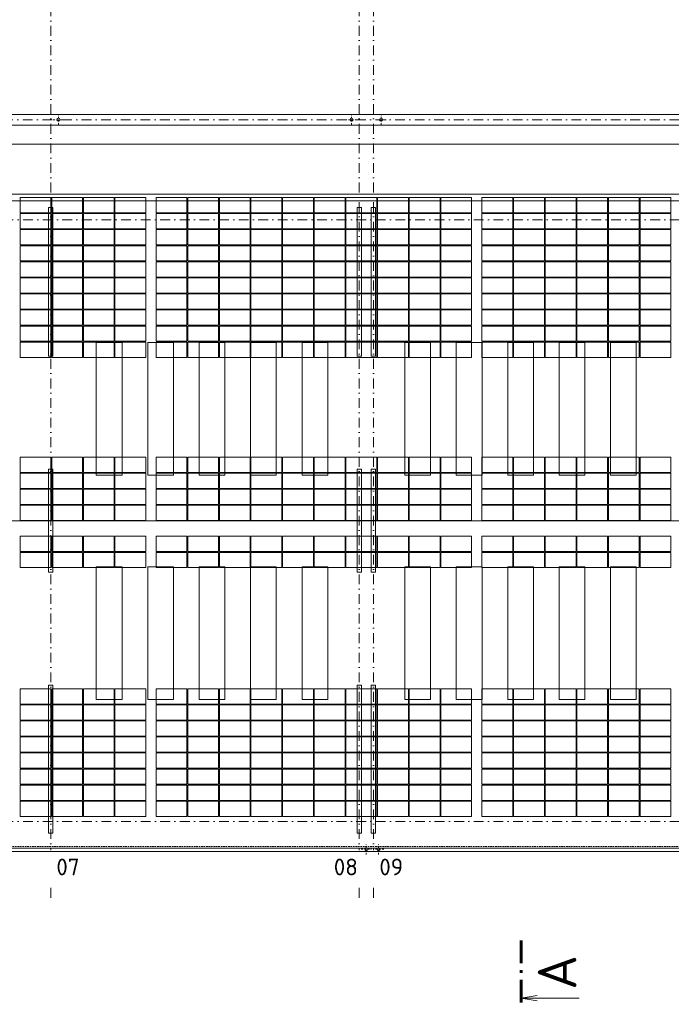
# Model space of a CAD drawing. Header units: millimetres. Extents: x -385852 to 693036, y -525006 to 444206.
# Tile 152 of 156: x 364795 to 390135, y 142887 to 181192. Entities that reach past the tile are written whole.
import ezdxf
from ezdxf.enums import TextEntityAlignment as Align

# ---------------------------------------------------------------- set-up
doc = ezdxf.new("R2010")
doc.units = ezdxf.units.MM
for name, pattern in [('CENTERX2', [101.6, 63.5, -12.7, 12.7, -12.7]), ('DASHDOT', [25.4, 12.7, -6.35, 0, -6.35]), ('DASHED', [19.05, 12.7, -6.35]), ('HIDDEN', [9.525, 6.35, -3.175])]:
    doc.linetypes.add(name, pattern=pattern)
for name, color, linetype, lineweight in [('A99_FVE', 30, 'Continuous', 5), ('A99_N_kce-pod', 7, 'DASHED', 20), ('A99_N_txt-popis-200', 240, 'Continuous', 5), ('A99_S_kce-demolice', 30, 'Continuous', 20), ('A99_S_kce-pohl', 61, 'Continuous', 5), ('A99_S_osy', 1, 'CENTERX2', 5)]:
    doc.layers.add(name, color=color, linetype=linetype, lineweight=lineweight)
doc.styles.add('A99_popis', font='isocpeur.ttf')
doc.styles.add('ad_popis 100', font='isocpeur.ttf', dxfattribs={"height": 200})

# ---------------------------------------------------------------- blocks, each defined once
blk = doc.blocks.new('*U125')
at = {"color": 0, "linetype": 'ByBlock'}
blk.add_line((-11.27, 0), (-11.27, -11.25), dxfattribs=at)
at = {"color": 0, "linetype": 'ByBlock', "const_width": 0.63}
for points in [[(-12.15, 0), (-7.65, 0)], [(-6.39, 0), (-5.76, 0)], [(-4.5, 0), (0, 0)]]:
    blk.add_lwpolyline(points, dxfattribs=at)
at = {"color": 0, "linetype": 'ByBlock'}
blk.add_lwpolyline([(-11.82, -3.1), (-11.27, 0), (-10.72, -3.1)], dxfattribs=at)
at = {"color": 0, "linetype": 'ByBlock', "style": 'A99_popis'}
blk.add_attdef('OZNŘ_1K', (-9.63, -10.73), '', height=5, dxfattribs=at)
at = {"color": 0, "linetype": 'ByBlock', "style": 'A99_popis', "flags": 12}
blk.add_attdef('OZNŘ_2K', text='', height=5, dxfattribs=at).set_placement((444.84, -10.73), align=Align.RIGHT)

msp = doc.modelspace()

# ---------------------------------------------------------------- linework, layer by layer
at = {"layer": 'A99_FVE', "lineweight": 5, "ltscale": 2}
for points in [[(366010, 174275), (366010, 173680), (364810, 173680), (364810, 174275)], [(367240, 174275), (367240, 173680), (366040, 173680), (366040, 174275)], [(368470, 174275), (368470, 173680), (367270, 173680), (367270, 174275)], [(369700, 174275), (369700, 173680), (368500, 173680), (368500, 174275)], [(370100, 174275), (370100, 173680), (371300, 173680), (371300, 174275)], [(371330, 174275), (371330, 173680), (372530, 173680), (372530, 174275)], [(372560, 174275), (372560, 173680), (373760, 173680), (373760, 174275)], [(373790, 174275), (373790, 173680), (374990, 173680), (374990, 174275)], [(375020, 174275), (375020, 173680), (376220, 173680), (376220, 174275)], [(377450, 174275), (377450, 173680), (376250, 173680), (376250, 174275)], [(378680, 174275), (378680, 173680), (377480, 173680), (377480, 174275)], [(379910, 174275), (379910, 173680), (378710, 173680), (378710, 174275)], [(381140, 174275), (381140, 173680), (379940, 173680), (379940, 174275)], [(382370, 174275), (382370, 173680), (381170, 173680), (381170, 174275)], [(382770, 174275), (382770, 173680), (383970, 173680), (383970, 174275)], [(384000, 174275), (384000, 173680), (385200, 173680), (385200, 174275)], [(385230, 174275), (385230, 173680), (386430, 173680), (386430, 174275)], [(386460, 174275), (386460, 173680), (387660, 173680), (387660, 174275)], [(387690, 174275), (387690, 173680), (388890, 173680), (388890, 174275)], [(390120, 174275), (390120, 173680), (388920, 173680), (388920, 174275)], [(366010, 173055), (366010, 173650), (364810, 173650), (364810, 173055)], [(367240, 173055), (367240, 173650), (366040, 173650), (366040, 173055)], [(368470, 173055), (368470, 173650), (367270, 173650), (367270, 173055)], [(369700, 173055), (369700, 173650), (368500, 173650), (368500, 173055)], [(370100, 173055), (370100, 173650), (371300, 173650), (371300, 173055)], [(371330, 173055), (371330, 173650), (372530, 173650), (372530, 173055)], [(372560, 173055), (372560, 173650), (373760, 173650), (373760, 173055)], [(373790, 173055), (373790, 173650), (374990, 173650), (374990, 173055)], [(375020, 173055), (375020, 173650), (376220, 173650), (376220, 173055)], [(377450, 173055), (377450, 173650), (376250, 173650), (376250, 173055)], [(378680, 173055), (378680, 173650), (377480, 173650), (377480, 173055)], [(379910, 173055), (379910, 173650), (378710, 173650), (378710, 173055)], [(381140, 173055), (381140, 173650), (379940, 173650), (379940, 173055)], [(382370, 173055), (382370, 173650), (381170, 173650), (381170, 173055)], [(382770, 173055), (382770, 173650), (383970, 173650), (383970, 173055)], [(384000, 173055), (384000, 173650), (385200, 173650), (385200, 173055)], [(385230, 173055), (385230, 173650), (386430, 173650), (386430, 173055)], [(386460, 173055), (386460, 173650), (387660, 173650), (387660, 173055)], [(387690, 173055), (387690, 173650), (388890, 173650), (388890, 173055)], [(390120, 173055), (390120, 173650), (388920, 173650), (388920, 173055)], [(366010, 173025), (366010, 172430), (364810, 172430), (364810, 173025)], [(367240, 173025), (367240, 172430), (366040, 172430), (366040, 173025)], [(368470, 173025), (368470, 172430), (367270, 172430), (367270, 173025)], [(369700, 173025), (369700, 172430), (368500, 172430), (368500, 173025)], [(370100, 173025), (370100, 172430), (371300, 172430), (371300, 173025)], [(371330, 173025), (371330, 172430), (372530, 172430), (372530, 173025)], [(372560, 173025), (372560, 172430), (373760, 172430), (373760, 173025)], [(373790, 173025), (373790, 172430), (374990, 172430), (374990, 173025)], [(375020, 173025), (375020, 172430), (376220, 172430), (376220, 173025)], [(377450, 173025), (377450, 172430), (376250, 172430), (376250, 173025)], [(378680, 173025), (378680, 172430), (377480, 172430), (377480, 173025)], [(379910, 173025), (379910, 172430), (378710, 172430), (378710, 173025)], [(381140, 173025), (381140, 172430), (379940, 172430), (379940, 173025)], [(382370, 173025), (382370, 172430), (381170, 172430), (381170, 173025)], [(382770, 173025), (382770, 172430), (383970, 172430), (383970, 173025)], [(384000, 173025), (384000, 172430), (385200, 172430), (385200, 173025)], [(385230, 173025), (385230, 172430), (386430, 172430), (386430, 173025)], [(386460, 173025), (386460, 172430), (387660, 172430), (387660, 173025)], [(387690, 173025), (387690, 172430), (388890, 172430), (388890, 173025)], [(390120, 173025), (390120, 172430), (388920, 172430), (388920, 173025)], [(366010, 171805), (366010, 172400), (364810, 172400), (364810, 171805)], [(367240, 171805), (367240, 172400), (366040, 172400), (366040, 171805)], [(368470, 171805), (368470, 172400), (367270, 172400), (367270, 171805)], [(369700, 171805), (369700, 172400), (368500, 172400), (368500, 171805)], [(370100, 171805), (370100, 172400), (371300, 172400), (371300, 171805)], [(371330, 171805), (371330, 172400), (372530, 172400), (372530, 171805)], [(372560, 171805), (372560, 172400), (373760, 172400), (373760, 171805)], [(373790, 171805), (373790, 172400), (374990, 172400), (374990, 171805)], [(375020, 171805), (375020, 172400), (376220, 172400), (376220, 171805)], [(377450, 171805), (377450, 172400), (376250, 172400), (376250, 171805)], [(378680, 171805), (378680, 172400), (377480, 172400), (377480, 171805)], [(379910, 171805), (379910, 172400), (378710, 172400), (378710, 171805)], [(381140, 171805), (381140, 172400), (379940, 172400), (379940, 171805)], [(382370, 171805), (382370, 172400), (381170, 172400), (381170, 171805)], [(382770, 171805), (382770, 172400), (383970, 172400), (383970, 171805)], [(384000, 171805), (384000, 172400), (385200, 172400), (385200, 171805)], [(385230, 171805), (385230, 172400), (386430, 172400), (386430, 171805)], [(386460, 171805), (386460, 172400), (387660, 172400), (387660, 171805)], [(387690, 171805), (387690, 172400), (388890, 172400), (388890, 171805)], [(390120, 171805), (390120, 172400), (388920, 172400), (388920, 171805)], [(366010, 171180), (366010, 171775), (364810, 171775), (364810, 171180)], [(367240, 171180), (367240, 171775), (366040, 171775), (366040, 171180)], [(368470, 171180), (368470, 171775), (367270, 171775), (367270, 171180)], [(369700, 171180), (369700, 171775), (368500, 171775), (368500, 171180)], [(370100, 171180), (370100, 171775), (371300, 171775), (371300, 171180)], [(371330, 171180), (371330, 171775), (372530, 171775), (372530, 171180)], [(372560, 171180), (372560, 171775), (373760, 171775), (373760, 171180)], [(373790, 171180), (373790, 171775), (374990, 171775), (374990, 171180)], [(375020, 171180), (375020, 171775), (376220, 171775), (376220, 171180)], [(377450, 171180), (377450, 171775), (376250, 171775), (376250, 171180)], [(378680, 171180), (378680, 171775), (377480, 171775), (377480, 171180)], [(379910, 171180), (379910, 171775), (378710, 171775), (378710, 171180)], [(381140, 171180), (381140, 171775), (379940, 171775), (379940, 171180)], [(382370, 171180), (382370, 171775), (381170, 171775), (381170, 171180)], [(382770, 171180), (382770, 171775), (383970, 171775), (383970, 171180)], [(384000, 171180), (384000, 171775), (385200, 171775), (385200, 171180)], [(385230, 171180), (385230, 171775), (386430, 171775), (386430, 171180)], [(386460, 171180), (386460, 171775), (387660, 171775), (387660, 171180)], [(387690, 171180), (387690, 171775), (388890, 171775), (388890, 171180)], [(390120, 171180), (390120, 171775), (388920, 171775), (388920, 171180)], [(366010, 170555), (366010, 171150), (364810, 171150), (364810, 170555)], [(367240, 170555), (367240, 171150), (366040, 171150), (366040, 170555)], [(368470, 170555), (368470, 171150), (367270, 171150), (367270, 170555)], [(369700, 170555), (369700, 171150), (368500, 171150), (368500, 170555)], [(370100, 170555), (370100, 171150), (371300, 171150), (371300, 170555)], [(371330, 170555), (371330, 171150), (372530, 171150), (372530, 170555)], [(372560, 170555), (372560, 171150), (373760, 171150), (373760, 170555)], [(373790, 170555), (373790, 171150), (374990, 171150), (374990, 170555)], [(375020, 170555), (375020, 171150), (376220, 171150), (376220, 170555)], [(377450, 170555), (377450, 171150), (376250, 171150), (376250, 170555)], [(378680, 170555), (378680, 171150), (377480, 171150), (377480, 170555)], [(379910, 170555), (379910, 171150), (378710, 171150), (378710, 170555)], [(381140, 170555), (381140, 171150), (379940, 171150), (379940, 170555)], [(382370, 170555), (382370, 171150), (381170, 171150), (381170, 170555)], [(382770, 170555), (382770, 171150), (383970, 171150), (383970, 170555)], [(384000, 170555), (384000, 171150), (385200, 171150), (385200, 170555)], [(385230, 170555), (385230, 171150), (386430, 171150), (386430, 170555)], [(386460, 170555), (386460, 171150), (387660, 171150), (387660, 170555)], [(387690, 170555), (387690, 171150), (388890, 171150), (388890, 170555)], [(390120, 170555), (390120, 171150), (388920, 171150), (388920, 170555)], [(366010, 169930), (366010, 170525), (364810, 170525), (364810, 169930)], [(367240, 169930), (367240, 170525), (366040, 170525), (366040, 169930)], [(368470, 169930), (368470, 170525), (367270, 170525), (367270, 169930)], [(369700, 169930), (369700, 170525), (368500, 170525), (368500, 169930)], [(370100, 169930), (370100, 170525), (371300, 170525), (371300, 169930)], [(371330, 169930), (371330, 170525), (372530, 170525), (372530, 169930)], [(372560, 169930), (372560, 170525), (373760, 170525), (373760, 169930)], [(373790, 169930), (373790, 170525), (374990, 170525), (374990, 169930)], [(375020, 169930), (375020, 170525), (376220, 170525), (376220, 169930)], [(377450, 169930), (377450, 170525), (376250, 170525), (376250, 169930)], [(378680, 169930), (378680, 170525), (377480, 170525), (377480, 169930)], [(379910, 169930), (379910, 170525), (378710, 170525), (378710, 169930)], [(381140, 169930), (381140, 170525), (379940, 170525), (379940, 169930)], [(382370, 169930), (382370, 170525), (381170, 170525), (381170, 169930)], [(382770, 169930), (382770, 170525), (383970, 170525), (383970, 169930)], [(384000, 169930), (384000, 170525), (385200, 170525), (385200, 169930)], [(385230, 169930), (385230, 170525), (386430, 170525), (386430, 169930)], [(386460, 169930), (386460, 170525), (387660, 170525), (387660, 169930)], [(387690, 169930), (387690, 170525), (388890, 170525), (388890, 169930)], [(390120, 169930), (390120, 170525), (388920, 170525), (388920, 169930)], [(366010, 169305), (366010, 169900), (364810, 169900), (364810, 169305)], [(367240, 169305), (367240, 169900), (366040, 169900), (366040, 169305)], [(368470, 169305), (368470, 169900), (367270, 169900), (367270, 169305)], [(369700, 169305), (369700, 169900), (368500, 169900), (368500, 169305)], [(370100, 169305), (370100, 169900), (371300, 169900), (371300, 169305)], [(371330, 169305), (371330, 169900), (372530, 169900), (372530, 169305)], [(372560, 169305), (372560, 169900), (373760, 169900), (373760, 169305)], [(373790, 169305), (373790, 169900), (374990, 169900), (374990, 169305)], [(375020, 169305), (375020, 169900), (376220, 169900), (376220, 169305)], [(377450, 169305), (377450, 169900), (376250, 169900), (376250, 169305)], [(378680, 169305), (378680, 169900), (377480, 169900), (377480, 169305)], [(379910, 169305), (379910, 169900), (378710, 169900), (378710, 169305)], [(381140, 169305), (381140, 169900), (379940, 169900), (379940, 169305)], [(382370, 169305), (382370, 169900), (381170, 169900), (381170, 169305)], [(382770, 169305), (382770, 169900), (383970, 169900), (383970, 169305)], [(384000, 169305), (384000, 169900), (385200, 169900), (385200, 169305)], [(385230, 169305), (385230, 169900), (386430, 169900), (386430, 169305)], [(386460, 169305), (386460, 169900), (387660, 169900), (387660, 169305)], [(387690, 169305), (387690, 169900), (388890, 169900), (388890, 169305)], [(390120, 169305), (390120, 169900), (388920, 169900), (388920, 169305)], [(366010, 168680), (366010, 169275), (364810, 169275), (364810, 168680)], [(367240, 168680), (367240, 169275), (366040, 169275), (366040, 168680)], [(368470, 168680), (368470, 169275), (367270, 169275), (367270, 168680)], [(369700, 168680), (369700, 169275), (368500, 169275), (368500, 168680)], [(370100, 168680), (370100, 169275), (371300, 169275), (371300, 168680)], [(371330, 168680), (371330, 169275), (372530, 169275), (372530, 168680)], [(372560, 168680), (372560, 169275), (373760, 169275), (373760, 168680)], [(373790, 168680), (373790, 169275), (374990, 169275), (374990, 168680)], [(375020, 168680), (375020, 169275), (376220, 169275), (376220, 168680)], [(377450, 168680), (377450, 169275), (376250, 169275), (376250, 168680)], [(378680, 168680), (378680, 169275), (377480, 169275), (377480, 168680)], [(379910, 168680), (379910, 169275), (378710, 169275), (378710, 168680)], [(381140, 168680), (381140, 169275), (379940, 169275), (379940, 168680)], [(382370, 168680), (382370, 169275), (381170, 169275), (381170, 168680)], [(382770, 168680), (382770, 169275), (383970, 169275), (383970, 168680)], [(384000, 168680), (384000, 169275), (385200, 169275), (385200, 168680)], [(385230, 168680), (385230, 169275), (386430, 169275), (386430, 168680)], [(386460, 168680), (386460, 169275), (387660, 169275), (387660, 168680)], [(387690, 168680), (387690, 169275), (388890, 169275), (388890, 168680)], [(390120, 168680), (390120, 169275), (388920, 169275), (388920, 168680)], [(366010, 168055), (366010, 168650), (364810, 168650), (364810, 168055)], [(367240, 168055), (367240, 168650), (366040, 168650), (366040, 168055)], [(368470, 168055), (368470, 168650), (367270, 168650), (367270, 168055)], [(369700, 168055), (369700, 168650), (368500, 168650), (368500, 168055)], [(370100, 168055), (370100, 168650), (371300, 168650), (371300, 168055)], [(371330, 168055), (371330, 168650), (372530, 168650), (372530, 168055)], [(372560, 168055), (372560, 168650), (373760, 168650), (373760, 168055)], [(373790, 168055), (373790, 168650), (374990, 168650), (374990, 168055)], [(375020, 168055), (375020, 168650), (376220, 168650), (376220, 168055)], [(377450, 168055), (377450, 168650), (376250, 168650), (376250, 168055)], [(378680, 168055), (378680, 168650), (377480, 168650), (377480, 168055)], [(379910, 168055), (379910, 168650), (378710, 168650), (378710, 168055)], [(381140, 168055), (381140, 168650), (379940, 168650), (379940, 168055)], [(382370, 168055), (382370, 168650), (381170, 168650), (381170, 168055)], [(382770, 168055), (382770, 168650), (383970, 168650), (383970, 168055)], [(384000, 168055), (384000, 168650), (385200, 168650), (385200, 168055)], [(385230, 168055), (385230, 168650), (386430, 168650), (386430, 168055)], [(386460, 168055), (386460, 168650), (387660, 168650), (387660, 168055)], [(387690, 168055), (387690, 168650), (388890, 168650), (388890, 168055)], [(390120, 168055), (390120, 168650), (388920, 168650), (388920, 168055)], [(366010, 163580), (366010, 164175), (364810, 164175), (364810, 163580)], [(367240, 163580), (367240, 164175), (366040, 164175), (366040, 163580)], [(368470, 163580), (368470, 164175), (367270, 164175), (367270, 163580)], [(369700, 163580), (369700, 164175), (368500, 164175), (368500, 163580)], [(370100, 163580), (370100, 164175), (371300, 164175), (371300, 163580)], [(371330, 163580), (371330, 164175), (372530, 164175), (372530, 163580)], [(372560, 163580), (372560, 164175), (373760, 164175), (373760, 163580)], [(373790, 163580), (373790, 164175), (374990, 164175), (374990, 163580)], [(375020, 163580), (375020, 164175), (376220, 164175), (376220, 163580)], [(377450, 163580), (377450, 164175), (376250, 164175), (376250, 163580)], [(378680, 163580), (378680, 164175), (377480, 164175), (377480, 163580)], [(379910, 163580), (379910, 164175), (378710, 164175), (378710, 163580)], [(381140, 163580), (381140, 164175), (379940, 164175), (379940, 163580)], [(382370, 163580), (382370, 164175), (381170, 164175), (381170, 163580)], [(382770, 163580), (382770, 164175), (383970, 164175), (383970, 163580)], [(384000, 163580), (384000, 164175), (385200, 164175), (385200, 163580)], [(385230, 163580), (385230, 164175), (386430, 164175), (386430, 163580)], [(386460, 163580), (386460, 164175), (387660, 164175), (387660, 163580)], [(387690, 163580), (387690, 164175), (388890, 164175), (388890, 163580)], [(390120, 163580), (390120, 164175), (388920, 164175), (388920, 163580)], [(366010, 162955), (366010, 163550), (364810, 163550), (364810, 162955)], [(367240, 162955), (367240, 163550), (366040, 163550), (366040, 162955)], [(368470, 162955), (368470, 163550), (367270, 163550), (367270, 162955)], [(369700, 162955), (369700, 163550), (368500, 163550), (368500, 162955)], [(370100, 162955), (370100, 163550), (371300, 163550), (371300, 162955)], [(371330, 162955), (371330, 163550), (372530, 163550), (372530, 162955)], [(372560, 162955), (372560, 163550), (373760, 163550), (373760, 162955)], [(373790, 162955), (373790, 163550), (374990, 163550), (374990, 162955)], [(375020, 162955), (375020, 163550), (376220, 163550), (376220, 162955)], [(377450, 162955), (377450, 163550), (376250, 163550), (376250, 162955)], [(378680, 162955), (378680, 163550), (377480, 163550), (377480, 162955)], [(379910, 162955), (379910, 163550), (378710, 163550), (378710, 162955)], [(381140, 162955), (381140, 163550), (379940, 163550), (379940, 162955)], [(382370, 162955), (382370, 163550), (381170, 163550), (381170, 162955)], [(382770, 162955), (382770, 163550), (383970, 163550), (383970, 162955)], [(384000, 162955), (384000, 163550), (385200, 163550), (385200, 162955)], [(385230, 162955), (385230, 163550), (386430, 163550), (386430, 162955)], [(386460, 162955), (386460, 163550), (387660, 163550), (387660, 162955)], [(387690, 162955), (387690, 163550), (388890, 163550), (388890, 162955)], [(390120, 162955), (390120, 163550), (388920, 163550), (388920, 162955)], [(366010, 162330), (366010, 162925), (364810, 162925), (364810, 162330)], [(367240, 162330), (367240, 162925), (366040, 162925), (366040, 162330)], [(368470, 162330), (368470, 162925), (367270, 162925), (367270, 162330)], [(369700, 162330), (369700, 162925), (368500, 162925), (368500, 162330)], [(370100, 162330), (370100, 162925), (371300, 162925), (371300, 162330)], [(371330, 162330), (371330, 162925), (372530, 162925), (372530, 162330)], [(372560, 162330), (372560, 162925), (373760, 162925), (373760, 162330)], [(373790, 162330), (373790, 162925), (374990, 162925), (374990, 162330)], [(375020, 162330), (375020, 162925), (376220, 162925), (376220, 162330)], [(377450, 162330), (377450, 162925), (376250, 162925), (376250, 162330)], [(378680, 162330), (378680, 162925), (377480, 162925), (377480, 162330)], [(379910, 162330), (379910, 162925), (378710, 162925), (378710, 162330)], [(381140, 162330), (381140, 162925), (379940, 162925), (379940, 162330)], [(382370, 162330), (382370, 162925), (381170, 162925), (381170, 162330)], [(382770, 162330), (382770, 162925), (383970, 162925), (383970, 162330)], [(384000, 162330), (384000, 162925), (385200, 162925), (385200, 162330)], [(385230, 162330), (385230, 162925), (386430, 162925), (386430, 162330)], [(386460, 162330), (386460, 162925), (387660, 162925), (387660, 162330)], [(387690, 162330), (387690, 162925), (388890, 162925), (388890, 162330)], [(390120, 162330), (390120, 162925), (388920, 162925), (388920, 162330)], [(366010, 161705), (366010, 162300), (364810, 162300), (364810, 161705)], [(367240, 161705), (367240, 162300), (366040, 162300), (366040, 161705)], [(368470, 161705), (368470, 162300), (367270, 162300), (367270, 161705)], [(369700, 161705), (369700, 162300), (368500, 162300), (368500, 161705)], [(370100, 161705), (370100, 162300), (371300, 162300), (371300, 161705)], [(371330, 161705), (371330, 162300), (372530, 162300), (372530, 161705)], [(372560, 161705), (372560, 162300), (373760, 162300), (373760, 161705)], [(373790, 161705), (373790, 162300), (374990, 162300), (374990, 161705)], [(375020, 161705), (375020, 162300), (376220, 162300), (376220, 161705)], [(377450, 161705), (377450, 162300), (376250, 162300), (376250, 161705)], [(378680, 161705), (378680, 162300), (377480, 162300), (377480, 161705)], [(379910, 161705), (379910, 162300), (378710, 162300), (378710, 161705)], [(381140, 161705), (381140, 162300), (379940, 162300), (379940, 161705)], [(382370, 161705), (382370, 162300), (381170, 162300), (381170, 161705)], [(382770, 161705), (382770, 162300), (383970, 162300), (383970, 161705)], [(384000, 161705), (384000, 162300), (385200, 162300), (385200, 161705)], [(385230, 161705), (385230, 162300), (386430, 162300), (386430, 161705)], [(386460, 161705), (386460, 162300), (387660, 162300), (387660, 161705)], [(387690, 161705), (387690, 162300), (388890, 162300), (388890, 161705)], [(390120, 161705), (390120, 162300), (388920, 162300), (388920, 161705)], [(366010, 160500), (366010, 161095), (364810, 161095), (364810, 160500)], [(367240, 160500), (367240, 161095), (366040, 161095), (366040, 160500)], [(368470, 160500), (368470, 161095), (367270, 161095), (367270, 160500)], [(369700, 160500), (369700, 161095), (368500, 161095), (368500, 160500)], [(370100, 160500), (370100, 161095), (371300, 161095), (371300, 160500)], [(371330, 160500), (371330, 161095), (372530, 161095), (372530, 160500)], [(372560, 160500), (372560, 161095), (373760, 161095), (373760, 160500)], [(373790, 160500), (373790, 161095), (374990, 161095), (374990, 160500)], [(375020, 160500), (375020, 161095), (376220, 161095), (376220, 160500)], [(377450, 160500), (377450, 161095), (376250, 161095), (376250, 160500)], [(378680, 160500), (378680, 161095), (377480, 161095), (377480, 160500)], [(379910, 160500), (379910, 161095), (378710, 161095), (378710, 160500)], [(381140, 160500), (381140, 161095), (379940, 161095), (379940, 160500)], [(382370, 160500), (382370, 161095), (381170, 161095), (381170, 160500)], [(382770, 160500), (382770, 161095), (383970, 161095), (383970, 160500)], [(384000, 160500), (384000, 161095), (385200, 161095), (385200, 160500)], [(385230, 160500), (385230, 161095), (386430, 161095), (386430, 160500)], [(386460, 160500), (386460, 161095), (387660, 161095), (387660, 160500)], [(387690, 160500), (387690, 161095), (388890, 161095), (388890, 160500)], [(390120, 160500), (390120, 161095), (388920, 161095), (388920, 160500)], [(366010, 159875), (366010, 160470), (364810, 160470), (364810, 159875)], [(367240, 159875), (367240, 160470), (366040, 160470), (366040, 159875)], [(368470, 159875), (368470, 160470), (367270, 160470), (367270, 159875)], [(369700, 159875), (369700, 160470), (368500, 160470), (368500, 159875)], [(370100, 159875), (370100, 160470), (371300, 160470), (371300, 159875)], [(371330, 159875), (371330, 160470), (372530, 160470), (372530, 159875)], [(372560, 159875), (372560, 160470), (373760, 160470), (373760, 159875)], [(373790, 159875), (373790, 160470), (374990, 160470), (374990, 159875)], [(375020, 159875), (375020, 160470), (376220, 160470), (376220, 159875)], [(377450, 159875), (377450, 160470), (376250, 160470), (376250, 159875)], [(378680, 159875), (378680, 160470), (377480, 160470), (377480, 159875)], [(379910, 159875), (379910, 160470), (378710, 160470), (378710, 159875)], [(381140, 159875), (381140, 160470), (379940, 160470), (379940, 159875)], [(382370, 159875), (382370, 160470), (381170, 160470), (381170, 159875)], [(382770, 159875), (382770, 160470), (383970, 160470), (383970, 159875)], [(384000, 159875), (384000, 160470), (385200, 160470), (385200, 159875)], [(385230, 159875), (385230, 160470), (386430, 160470), (386430, 159875)], [(386460, 159875), (386460, 160470), (387660, 160470), (387660, 159875)], [(387690, 159875), (387690, 160470), (388890, 160470), (388890, 159875)], [(390120, 159875), (390120, 160470), (388920, 160470), (388920, 159875)], [(366010, 155165), (366010, 154570), (364810, 154570), (364810, 155165)], [(367240, 155165), (367240, 154570), (366040, 154570), (366040, 155165)], [(368470, 155165), (368470, 154570), (367270, 154570), (367270, 155165)], [(369700, 155165), (369700, 154570), (368500, 154570), (368500, 155165)], [(370100, 155165), (370100, 154570), (371300, 154570), (371300, 155165)], [(371330, 155165), (371330, 154570), (372530, 154570), (372530, 155165)], [(372560, 155165), (372560, 154570), (373760, 154570), (373760, 155165)], [(373790, 155165), (373790, 154570), (374990, 154570), (374990, 155165)], [(375020, 155165), (375020, 154570), (376220, 154570), (376220, 155165)], [(377450, 155165), (377450, 154570), (376250, 154570), (376250, 155165)], [(378680, 155165), (378680, 154570), (377480, 154570), (377480, 155165)], [(379910, 155165), (379910, 154570), (378710, 154570), (378710, 155165)], [(381140, 155165), (381140, 154570), (379940, 154570), (379940, 155165)], [(382370, 155165), (382370, 154570), (381170, 154570), (381170, 155165)], [(382770, 155165), (382770, 154570), (383970, 154570), (383970, 155165)], [(384000, 155165), (384000, 154570), (385200, 154570), (385200, 155165)], [(385230, 155165), (385230, 154570), (386430, 154570), (386430, 155165)], [(386460, 155165), (386460, 154570), (387660, 154570), (387660, 155165)], [(387690, 155165), (387690, 154570), (388890, 154570), (388890, 155165)], [(390120, 155165), (390120, 154570), (388920, 154570), (388920, 155165)], [(366010, 153945), (366010, 154540), (364810, 154540), (364810, 153945)], [(367240, 153945), (367240, 154540), (366040, 154540), (366040, 153945)], [(368470, 153945), (368470, 154540), (367270, 154540), (367270, 153945)], [(369700, 153945), (369700, 154540), (368500, 154540), (368500, 153945)], [(370100, 153945), (370100, 154540), (371300, 154540), (371300, 153945)], [(371330, 153945), (371330, 154540), (372530, 154540), (372530, 153945)], [(372560, 153945), (372560, 154540), (373760, 154540), (373760, 153945)], [(373790, 153945), (373790, 154540), (374990, 154540), (374990, 153945)], [(375020, 153945), (375020, 154540), (376220, 154540), (376220, 153945)], [(377450, 153945), (377450, 154540), (376250, 154540), (376250, 153945)], [(378680, 153945), (378680, 154540), (377480, 154540), (377480, 153945)], [(379910, 153945), (379910, 154540), (378710, 154540), (378710, 153945)], [(381140, 153945), (381140, 154540), (379940, 154540), (379940, 153945)], [(382370, 153945), (382370, 154540), (381170, 154540), (381170, 153945)], [(382770, 153945), (382770, 154540), (383970, 154540), (383970, 153945)], [(384000, 153945), (384000, 154540), (385200, 154540), (385200, 153945)], [(385230, 153945), (385230, 154540), (386430, 154540), (386430, 153945)], [(386460, 153945), (386460, 154540), (387660, 154540), (387660, 153945)], [(387690, 153945), (387690, 154540), (388890, 154540), (388890, 153945)], [(390120, 153945), (390120, 154540), (388920, 154540), (388920, 153945)], [(366010, 153320), (366010, 153915), (364810, 153915), (364810, 153320)], [(367240, 153320), (367240, 153915), (366040, 153915), (366040, 153320)], [(368470, 153320), (368470, 153915), (367270, 153915), (367270, 153320)], [(369700, 153320), (369700, 153915), (368500, 153915), (368500, 153320)], [(370100, 153320), (370100, 153915), (371300, 153915), (371300, 153320)], [(371330, 153320), (371330, 153915), (372530, 153915), (372530, 153320)], [(372560, 153320), (372560, 153915), (373760, 153915), (373760, 153320)], [(373790, 153320), (373790, 153915), (374990, 153915), (374990, 153320)], [(375020, 153320), (375020, 153915), (376220, 153915), (376220, 153320)], [(377450, 153320), (377450, 153915), (376250, 153915), (376250, 153320)], [(378680, 153320), (378680, 153915), (377480, 153915), (377480, 153320)], [(379910, 153320), (379910, 153915), (378710, 153915), (378710, 153320)], [(381140, 153320), (381140, 153915), (379940, 153915), (379940, 153320)], [(382370, 153320), (382370, 153915), (381170, 153915), (381170, 153320)], [(382770, 153320), (382770, 153915), (383970, 153915), (383970, 153320)], [(384000, 153320), (384000, 153915), (385200, 153915), (385200, 153320)], [(385230, 153320), (385230, 153915), (386430, 153915), (386430, 153320)], [(386460, 153320), (386460, 153915), (387660, 153915), (387660, 153320)], [(387690, 153320), (387690, 153915), (388890, 153915), (388890, 153320)], [(390120, 153320), (390120, 153915), (388920, 153915), (388920, 153320)], [(366010, 152695), (366010, 153290), (364810, 153290), (364810, 152695)], [(367240, 152695), (367240, 153290), (366040, 153290), (366040, 152695)], [(368470, 152695), (368470, 153290), (367270, 153290), (367270, 152695)], [(369700, 152695), (369700, 153290), (368500, 153290), (368500, 152695)], [(370100, 152695), (370100, 153290), (371300, 153290), (371300, 152695)], [(371330, 152695), (371330, 153290), (372530, 153290), (372530, 152695)], [(372560, 152695), (372560, 153290), (373760, 153290), (373760, 152695)], [(373790, 152695), (373790, 153290), (374990, 153290), (374990, 152695)], [(375020, 152695), (375020, 153290), (376220, 153290), (376220, 152695)], [(377450, 152695), (377450, 153290), (376250, 153290), (376250, 152695)], [(378680, 152695), (378680, 153290), (377480, 153290), (377480, 152695)], [(379910, 152695), (379910, 153290), (378710, 153290), (378710, 152695)], [(381140, 152695), (381140, 153290), (379940, 153290), (379940, 152695)], [(382370, 152695), (382370, 153290), (381170, 153290), (381170, 152695)], [(382770, 152695), (382770, 153290), (383970, 153290), (383970, 152695)], [(384000, 152695), (384000, 153290), (385200, 153290), (385200, 152695)], [(385230, 152695), (385230, 153290), (386430, 153290), (386430, 152695)], [(386460, 152695), (386460, 153290), (387660, 153290), (387660, 152695)], [(387690, 152695), (387690, 153290), (388890, 153290), (388890, 152695)], [(390120, 152695), (390120, 153290), (388920, 153290), (388920, 152695)], [(366010, 152070), (366010, 152665), (364810, 152665), (364810, 152070)], [(367240, 152070), (367240, 152665), (366040, 152665), (366040, 152070)], [(368470, 152070), (368470, 152665), (367270, 152665), (367270, 152070)], [(369700, 152070), (369700, 152665), (368500, 152665), (368500, 152070)], [(370100, 152070), (370100, 152665), (371300, 152665), (371300, 152070)], [(371330, 152070), (371330, 152665), (372530, 152665), (372530, 152070)], [(372560, 152070), (372560, 152665), (373760, 152665), (373760, 152070)], [(373790, 152070), (373790, 152665), (374990, 152665), (374990, 152070)], [(375020, 152070), (375020, 152665), (376220, 152665), (376220, 152070)], [(377450, 152070), (377450, 152665), (376250, 152665), (376250, 152070)], [(378680, 152070), (378680, 152665), (377480, 152665), (377480, 152070)], [(379910, 152070), (379910, 152665), (378710, 152665), (378710, 152070)], [(381140, 152070), (381140, 152665), (379940, 152665), (379940, 152070)], [(382370, 152070), (382370, 152665), (381170, 152665), (381170, 152070)], [(382770, 152070), (382770, 152665), (383970, 152665), (383970, 152070)], [(384000, 152070), (384000, 152665), (385200, 152665), (385200, 152070)], [(385230, 152070), (385230, 152665), (386430, 152665), (386430, 152070)], [(386460, 152070), (386460, 152665), (387660, 152665), (387660, 152070)], [(387690, 152070), (387690, 152665), (388890, 152665), (388890, 152070)], [(390120, 152070), (390120, 152665), (388920, 152665), (388920, 152070)], [(366010, 151445), (366010, 152040), (364810, 152040), (364810, 151445)], [(367240, 151445), (367240, 152040), (366040, 152040), (366040, 151445)], [(368470, 151445), (368470, 152040), (367270, 152040), (367270, 151445)], [(369700, 151445), (369700, 152040), (368500, 152040), (368500, 151445)], [(370100, 151445), (370100, 152040), (371300, 152040), (371300, 151445)], [(371330, 151445), (371330, 152040), (372530, 152040), (372530, 151445)], [(372560, 151445), (372560, 152040), (373760, 152040), (373760, 151445)], [(373790, 151445), (373790, 152040), (374990, 152040), (374990, 151445)], [(375020, 151445), (375020, 152040), (376220, 152040), (376220, 151445)], [(377450, 151445), (377450, 152040), (376250, 152040), (376250, 151445)], [(378680, 151445), (378680, 152040), (377480, 152040), (377480, 151445)], [(379910, 151445), (379910, 152040), (378710, 152040), (378710, 151445)], [(381140, 151445), (381140, 152040), (379940, 152040), (379940, 151445)], [(382370, 151445), (382370, 152040), (381170, 152040), (381170, 151445)], [(382770, 151445), (382770, 152040), (383970, 152040), (383970, 151445)], [(384000, 151445), (384000, 152040), (385200, 152040), (385200, 151445)], [(385230, 151445), (385230, 152040), (386430, 152040), (386430, 151445)], [(386460, 151445), (386460, 152040), (387660, 152040), (387660, 151445)], [(387690, 151445), (387690, 152040), (388890, 152040), (388890, 151445)], [(390120, 151445), (390120, 152040), (388920, 152040), (388920, 151445)], [(366010, 150820), (366010, 151415), (364810, 151415), (364810, 150820)], [(367240, 150820), (367240, 151415), (366040, 151415), (366040, 150820)], [(368470, 150820), (368470, 151415), (367270, 151415), (367270, 150820)], [(369700, 150820), (369700, 151415), (368500, 151415), (368500, 150820)], [(370100, 150820), (370100, 151415), (371300, 151415), (371300, 150820)], [(371330, 150820), (371330, 151415), (372530, 151415), (372530, 150820)], [(372560, 150820), (372560, 151415), (373760, 151415), (373760, 150820)], [(373790, 150820), (373790, 151415), (374990, 151415), (374990, 150820)], [(375020, 150820), (375020, 151415), (376220, 151415), (376220, 150820)], [(377450, 150820), (377450, 151415), (376250, 151415), (376250, 150820)], [(378680, 150820), (378680, 151415), (377480, 151415), (377480, 150820)], [(379910, 150820), (379910, 151415), (378710, 151415), (378710, 150820)], [(381140, 150820), (381140, 151415), (379940, 151415), (379940, 150820)], [(382370, 150820), (382370, 151415), (381170, 151415), (381170, 150820)], [(382770, 150820), (382770, 151415), (383970, 151415), (383970, 150820)], [(384000, 150820), (384000, 151415), (385200, 151415), (385200, 150820)], [(385230, 150820), (385230, 151415), (386430, 151415), (386430, 150820)], [(386460, 150820), (386460, 151415), (387660, 151415), (387660, 150820)], [(387690, 150820), (387690, 151415), (388890, 151415), (388890, 150820)], [(390120, 150820), (390120, 151415), (388920, 151415), (388920, 150820)], [(366010, 150195), (366010, 150790), (364810, 150790), (364810, 150195)], [(367240, 150195), (367240, 150790), (366040, 150790), (366040, 150195)], [(368470, 150195), (368470, 150790), (367270, 150790), (367270, 150195)], [(369700, 150195), (369700, 150790), (368500, 150790), (368500, 150195)], [(370100, 150195), (370100, 150790), (371300, 150790), (371300, 150195)], [(371330, 150195), (371330, 150790), (372530, 150790), (372530, 150195)], [(372560, 150195), (372560, 150790), (373760, 150790), (373760, 150195)], [(373790, 150195), (373790, 150790), (374990, 150790), (374990, 150195)], [(375020, 150195), (375020, 150790), (376220, 150790), (376220, 150195)], [(377450, 150195), (377450, 150790), (376250, 150790), (376250, 150195)], [(378680, 150195), (378680, 150790), (377480, 150790), (377480, 150195)], [(379910, 150195), (379910, 150790), (378710, 150790), (378710, 150195)], [(381140, 150195), (381140, 150790), (379940, 150790), (379940, 150195)], [(382370, 150195), (382370, 150790), (381170, 150790), (381170, 150195)], [(382770, 150195), (382770, 150790), (383970, 150790), (383970, 150195)], [(384000, 150195), (384000, 150790), (385200, 150790), (385200, 150195)], [(385230, 150195), (385230, 150790), (386430, 150790), (386430, 150195)], [(386460, 150195), (386460, 150790), (387660, 150790), (387660, 150195)], [(387690, 150195), (387690, 150790), (388890, 150790), (388890, 150195)], [(390120, 150195), (390120, 150790), (388920, 150790), (388920, 150195)]]:
    msp.add_lwpolyline(points, close=True, dxfattribs=at)
at = {"layer": 'A99_FVE', "linetype": 'Continuous', "lineweight": 15, "ltscale": 2}
for points in [[(365915, 173885.874), (366085, 173885.874), (366085, 168100.874), (365915, 168100.874)], [(377915, 173885), (378085, 173885), (378085, 168100), (377915, 168100)], [(378465, 173885), (378635, 173885), (378635, 168100), (378465, 168100)], [(365915, 163710), (366085, 163710), (366085, 159695), (365915, 159695)], [(377915, 163710), (378085, 163710), (378085, 159695), (377915, 159695)], [(378465, 163710), (378635, 163710), (378635, 159695), (378465, 159695)], [(365915, 155305), (366085, 155305), (366085, 149540), (365915, 149540)], [(377915, 155305), (378085, 155305), (378085, 149540), (377915, 149540)], [(378465, 155305), (378635, 155305), (378635, 149540), (378465, 149540)]]:
    msp.add_lwpolyline(points, close=True, dxfattribs=at)
at = {"layer": 'A99_S_kce-demolice', "linetype": 'Continuous', "lineweight": 9}
for points in [[(367775, 168635), (368775, 168635), (368775, 163475), (367775, 163475)], [(369775, 168635), (370775, 168635), (370775, 163475), (369775, 163475)], [(371775, 168635), (372775, 168635), (372775, 163475), (371775, 163475)], [(373775, 168635), (374775, 168635), (374775, 163475), (373775, 163475)], [(375775, 168635), (376775, 168635), (376775, 163475), (375775, 163475)], [(379775, 168635), (380775, 168635), (380775, 163475), (379775, 163475)], [(381775, 168635), (382775, 168635), (382775, 163475), (381775, 163475)], [(383775, 168635), (384775, 168635), (384775, 163475), (383775, 163475)], [(385775, 168635), (386775, 168635), (386775, 163475), (385775, 163475)], [(387775, 168635), (388775, 168635), (388775, 163475), (387775, 163475)], [(367775, 159910), (368775, 159910), (368775, 154750), (367775, 154750)], [(369775, 159910), (370775, 159910), (370775, 154750), (369775, 154750)], [(371775, 159910), (372775, 159910), (372775, 154750), (371775, 154750)], [(373775, 159910), (374775, 159910), (374775, 154750), (373775, 154750)], [(375775, 159910), (376775, 159910), (376775, 154750), (375775, 154750)], [(379775, 159910), (380775, 159910), (380775, 154750), (379775, 154750)], [(381775, 159910), (382775, 159910), (382775, 154750), (381775, 154750)], [(383775, 159910), (384775, 159910), (384775, 154750), (383775, 154750)], [(385775, 159910), (386775, 159910), (386775, 154750), (385775, 154750)], [(387775, 159910), (388775, 159910), (388775, 154750), (387775, 154750)]]:
    msp.add_lwpolyline(points, close=True, dxfattribs=at)
at = {"layer": 'A99_S_kce-pohl', "linetype": 'Continuous', "ltscale": 25}
for points in [[(450690, 177090), (450690, 177510), (306000, 177510), (306000, 177090)], [(438550, 174145), (438550, 174410), (308010, 174410), (308010, 174145)]]:
    msp.add_lwpolyline(points, close=True, dxfattribs=at)
at = {"layer": 'A99_S_kce-pohl', "linetype": 'DASHDOT', "lineweight": 5, "ltscale": 5}
for points in [[(366300, 177100), (366300, 177500)], [(366300, 177100), (366300, 177500)], [(377700, 177100), (377700, 177500)], [(377700, 177100), (377700, 177500)], [(378850, 177100), (378850, 177500)], [(378850, 177100), (378850, 177500)], [(366100, 177300), (366500, 177300)], [(366100, 177300), (366500, 177300)], [(377900, 177300), (377500, 177300)], [(377900, 177300), (377500, 177300)], [(378650, 177300), (379050, 177300)], [(378650, 177300), (379050, 177300)]]:
    msp.add_lwpolyline(points, dxfattribs=at)
at = {"layer": 'A99_S_kce-pohl', "linetype": 'Continuous', "ltscale": 25}
msp.add_lwpolyline([(307330, 174440), (299400, 174440), (299400, 148960), (438875.5457, 148960), (438875.5457, 176350)], dxfattribs=at)
at = {"layer": 'A99_S_kce-pohl', "linetype": 'Continuous', "lineweight": 9}
msp.add_lwpolyline([(438875.5457, 176350), (305450, 176350)], dxfattribs=at)
at = {"layer": 'A99_S_kce-pohl', "linetype": 'Continuous'}
msp.add_lwpolyline([(438875.5457, 161700), (299400, 161700)], dxfattribs=at)
for centre in [(366300, 177300), (366300, 177300), (377700, 177300), (377700, 177300), (378850, 177300), (378850, 177300)]:
    msp.add_circle(centre, 60, dxfattribs=at)
at = {"layer": 'A99_S_osy', "linetype": 'DASHDOT', "lineweight": 5, "ltscale": 30}
for points in [[(366000, 250300), (366000, 146890)], [(378000, 250300), (378000, 146890)], [(378550, 250300), (378550, 146890)], [(477325, 177300), (304375, 177300)], [(452950, 173400), (297340, 173400)], [(452950, 150000), (297355, 150000)]]:
    msp.add_lwpolyline(points, dxfattribs=at)

# ---------------------------------------------------------------- block references
at = {"layer": 'A99_N_txt-popis-200'}
ref = msp.add_blockref('*U125', (384296.3392, 145380), dxfattribs=dict(at, xscale=200, yscale=200, zscale=200, rotation=90))
ref.add_attrib('OZNŘ_1K', 'A', (386442.3491, 143453.5013), dxfattribs={"layer": '0', "color": 0, "linetype": 'ByBlock', "height": 1500, "rotation": 90, "style": 'A99_popis'})

# ---------------------------------------------------------------- next in the draw order: texts
at = {"layer": 'A99_N_txt-popis-200', "color": 1, "lineweight": 0, "char_height": 650, "attachment_point": 1, "style": 'ad_popis 100', "bg_fill": 2}
for s, insert in [('07', (366220, 148555)), ('08', (377010, 148555)), ('09', (378780, 148555))]:
    msp.add_mtext_dynamic_manual_height_columns(s, width=832.5, gutter_width=1000, heights=[0], dxfattribs=dict(at, insert=insert))

# ---------------------------------------------------------------- next in the draw order: linework, layer by layer
at = {"layer": 'A99_N_kce-pod', "linetype": 'HIDDEN', "lineweight": 5, "ltscale": 10}
msp.add_lwpolyline([(438875.5457, 149020), (299400, 149020)], dxfattribs=at)
at = {"layer": 'A99_S_kce-pohl', "linetype": 'Continuous'}
msp.add_lwpolyline([(438875.5457, 148830), (299400, 148830)], dxfattribs=at)
for centre in [(378275, 148920), (378750, 148920)]:
    msp.add_circle(centre, 60, dxfattribs=at)
at = {"layer": 'A99_S_osy', "linetype": 'DASHDOT', "lineweight": 5, "ltscale": 5}
for points in [[(378275, 148720), (378275, 149120)], [(378750, 148720), (378750, 149120)], [(378075, 148920), (378475, 148920)], [(378950, 148920), (378550, 148920)]]:
    msp.add_lwpolyline(points, dxfattribs=at)

doc.saveas('drawing.dxf')
